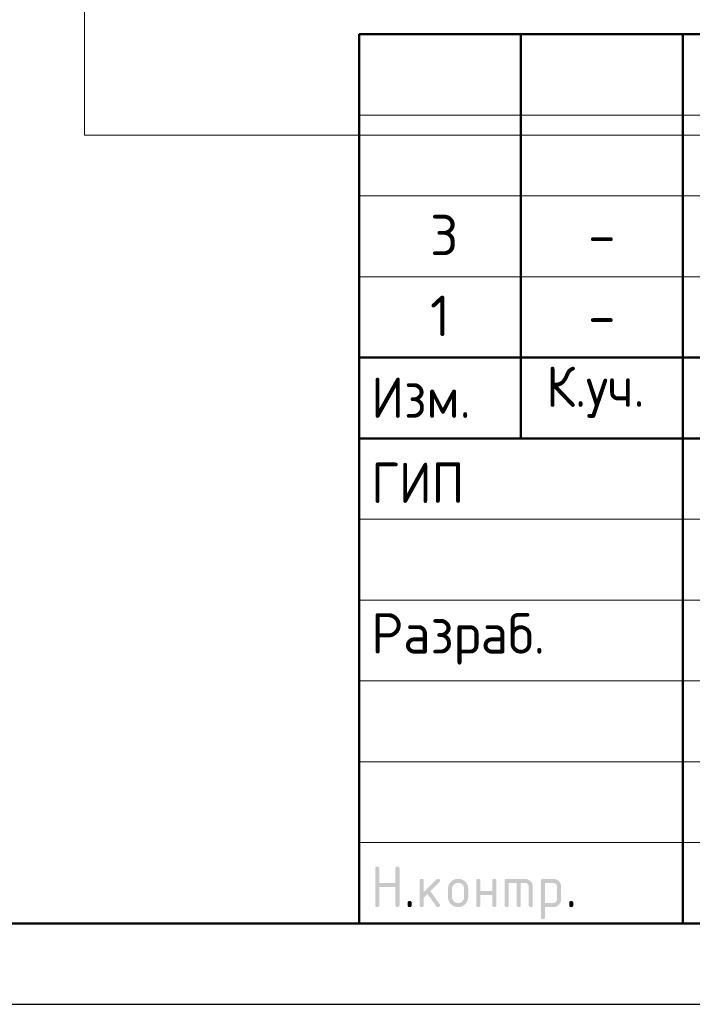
# Model space of a CAD drawing. Header units: millimetres. Extents: x 0 to 42000, y 0 to 29700.
# Tile 2 of 6: x 20900 to 25060, y 0 to 6090. Entities that reach past the tile are written whole.
import ezdxf

# ---------------------------------------------------------------- set-up
doc = ezdxf.new("R2010")
doc.units = ezdxf.units.MM
doc.layers.add('Standard', color=7, linetype='Continuous', lineweight=25)
doc.styles.add('ISOCPEUR', font='txt')

msp = doc.modelspace()

# ---------------------------------------------------------------- hatches: boundary and pattern name
at = {"layer": 'Standard', "linetype": 'Continuous', "lineweight": 25, "transparency": 33554687}
for points in [[(23099.1, 613.8), (23099.1, 838.8), (23099.1, 840.4), (23099.3, 841.7), (23099.5, 843.1), (23099.9, 844.3), (23100.3, 845.4), (23100.8, 846.4), (23101.4, 847.4), (23102.2, 848.2), (23103, 848.9), (23104, 849.5), (23104.9, 850.1), (23106.1, 850.5), (23107.3, 850.9), (23108.7, 851.1), (23110, 851.3), (23111.6, 851.3), (23113.2, 851.3), (23114.5, 851.1), (23115.9, 850.9), (23117.1, 850.5), (23118.3, 850.1), (23119.2, 849.5), (23120.2, 848.9), (23121, 848.2), (23121.8, 847.4), (23122.4, 846.4), (23123, 845.4), (23123.3, 844.3), (23123.7, 843.1), (23123.9, 841.7), (23124.1, 840.4), (23124.1, 838.8), (23124.1, 751.3), (23223.9, 751.3), (23223.9, 838.8), (23223.9, 840.4), (23224, 841.7), (23224.2, 843.1), (23224.6, 844.3), (23225, 845.4), (23225.6, 846.4), (23226.2, 847.4), (23227, 848.2), (23227.8, 848.9), (23228.7, 849.5), (23229.7, 850.1), (23230.9, 850.5), (23232.1, 850.9), (23233.4, 851.1), (23234.8, 851.3), (23236.4, 851.3), (23237.9, 851.3), (23239.3, 851.1), (23240.7, 850.9), (23241.9, 850.5), (23243, 850.1), (23244, 849.5), (23245, 848.9), (23245.8, 848.2), (23246.6, 847.4), (23247.1, 846.4), (23247.7, 845.4), (23248.1, 844.3), (23248.5, 843.1), (23248.7, 841.7), (23248.9, 840.4), (23248.9, 838.8), (23248.9, 613.8), (23248.9, 612.2), (23248.7, 610.9), (23248.5, 609.5), (23248.1, 608.3), (23247.7, 607.1), (23247.1, 606.2), (23246.6, 605.2), (23245.8, 604.4), (23245, 603.6), (23244, 603), (23243, 602.5), (23241.9, 602.1), (23240.7, 601.7), (23239.3, 601.5), (23237.9, 601.3), (23236.4, 601.3), (23234.8, 601.3), (23233.4, 601.5), (23232.1, 601.7), (23230.9, 602.1), (23229.7, 602.5), (23228.7, 603), (23227.8, 603.6), (23227, 604.4), (23226.2, 605.2), (23225.6, 606.2), (23225, 607.1), (23224.6, 608.3), (23224.2, 609.5), (23224, 610.9), (23223.9, 612.2), (23223.9, 613.8), (23223.9, 726.3), (23124.1, 726.3), (23124.1, 613.8), (23124.1, 612.2), (23123.9, 610.9), (23123.7, 609.5), (23123.3, 608.3), (23123, 607.1), (23122.4, 606.2), (23121.8, 605.2), (23121, 604.4), (23120.2, 603.6), (23119.2, 603), (23118.3, 602.5), (23117.1, 602.1), (23115.9, 601.7), (23114.5, 601.5), (23113.2, 601.3), (23111.6, 601.3), (23110, 601.3), (23108.7, 601.5), (23107.3, 601.7), (23106.1, 602.1), (23104.9, 602.5), (23104, 603), (23103, 603.6), (23102.2, 604.4), (23101.4, 605.2), (23100.8, 606.2), (23100.3, 607.1), (23099.9, 608.3), (23099.5, 609.5), (23099.3, 610.9), (23099.1, 612.2)], [(23398.9, 694), (23477.5, 772.6), (23478.4, 773.4), (23479.4, 774.1), (23480.4, 774.8), (23481.5, 775.2), (23482.7, 775.7), (23483.9, 775.9), (23485.1, 776.1), (23486.4, 776.1), (23488, 776.1), (23489.3, 775.9), (23490.7, 775.8), (23491.9, 775.4), (23493.1, 775), (23494, 774.4), (23495, 773.8), (23495.8, 773), (23496.6, 772.2), (23497.1, 771.3), (23497.7, 770.3), (23498.1, 769.1), (23498.5, 767.9), (23498.7, 766.6), (23498.9, 765.2), (23498.9, 763.7), (23498.9, 762.4), (23498.7, 761.3), (23498.4, 760.1), (23498, 759), (23497.5, 757.9), (23496.8, 756.9), (23496.1, 755.9), (23495.1, 754.9), (23440.2, 700.1), (23496.4, 621), (23497.7, 619.3), (23498.3, 617.4), (23498.9, 615.6), (23498.9, 613.6), (23498.9, 612.1), (23498.7, 610.7), (23498.5, 609.4), (23498.1, 608.2), (23497.7, 607), (23497.1, 606.1), (23496.6, 605.1), (23495.8, 604.4), (23495, 603.6), (23494, 603), (23493.1, 602.4), (23491.9, 602.1), (23490.7, 601.7), (23489.3, 601.5), (23488, 601.3), (23486.4, 601.3), (23484.8, 601.3), (23483.3, 601.6), (23481.8, 601.9), (23480.5, 602.6), (23479.2, 603.3), (23478.1, 604.3), (23477, 605.3), (23476, 606.6), (23422.2, 682.1), (23398.9, 658.8), (23398.9, 613.8), (23398.9, 612.2), (23398.7, 610.9), (23398.6, 609.5), (23398.2, 608.3), (23397.8, 607.1), (23397.2, 606.2), (23396.6, 605.2), (23395.8, 604.4), (23395, 603.6), (23394, 603), (23393.1, 602.5), (23391.9, 602.1), (23390.7, 601.7), (23389.4, 601.5), (23388, 601.3), (23386.4, 601.3), (23384.9, 601.3), (23383.5, 601.5), (23382.1, 601.7), (23380.9, 602.1), (23379.8, 602.5), (23378.8, 603), (23377.8, 603.6), (23377, 604.4), (23376.2, 605.2), (23375.7, 606.2), (23375.1, 607.1), (23374.7, 608.3), (23374.3, 609.5), (23374.1, 610.8), (23373.9, 612.2), (23373.9, 613.8), (23373.9, 763.7), (23373.9, 765.2), (23374.1, 766.6), (23374.3, 767.9), (23374.7, 769.1), (23375.1, 770.3), (23375.7, 771.3), (23376.2, 772.2), (23377, 773), (23377.8, 773.8), (23378.8, 774.4), (23379.8, 775), (23380.9, 775.4), (23382.1, 775.8), (23383.5, 775.9), (23384.9, 776.1), (23386.4, 776.1), (23388, 776.1), (23389.4, 775.9), (23390.7, 775.8), (23391.9, 775.4), (23393.1, 775), (23394, 774.4), (23395, 773.8), (23395.8, 773), (23396.6, 772.2), (23397.2, 771.3), (23397.8, 770.3), (23398.2, 769.1), (23398.6, 767.9), (23398.7, 766.6), (23398.9, 765.2), (23398.9, 763.7)], [(23748.7, 676.2), (23748.7, 613.8), (23748.7, 612.2), (23748.5, 610.8), (23748.3, 609.5), (23747.9, 608.3), (23747.5, 607.1), (23746.9, 606.2), (23746.3, 605.2), (23745.5, 604.4), (23744.8, 603.6), (23743.8, 603), (23742.8, 602.5), (23741.6, 602.1), (23740.4, 601.7), (23739.1, 601.5), (23737.7, 601.3), (23736.1, 601.3), (23734.6, 601.3), (23733.2, 601.5), (23731.8, 601.7), (23730.7, 602.1), (23729.5, 602.5), (23728.5, 603), (23727.5, 603.6), (23726.8, 604.4), (23726, 605.2), (23725.4, 606.2), (23724.8, 607.1), (23724.4, 608.3), (23724, 609.5), (23723.8, 610.8), (23723.6, 612.2), (23723.6, 613.8), (23723.6, 763.7), (23723.6, 765.2), (23723.8, 766.6), (23724, 767.9), (23724.4, 769.1), (23724.8, 770.3), (23725.4, 771.3), (23726, 772.2), (23726.8, 773), (23727.5, 773.8), (23728.5, 774.4), (23729.5, 775), (23730.7, 775.4), (23731.8, 775.8), (23733.2, 775.9), (23734.6, 776.1), (23736.1, 776.1), (23737.7, 776.1), (23739.1, 775.9), (23740.4, 775.8), (23741.6, 775.4), (23742.8, 775), (23743.8, 774.4), (23744.8, 773.8), (23745.5, 773), (23746.3, 772.2), (23746.9, 771.3), (23747.5, 770.3), (23747.9, 769.1), (23748.3, 768), (23748.5, 766.6), (23748.7, 765.2), (23748.7, 763.7), (23748.7, 701.2), (23823.3, 701.2), (23823.3, 763.7), (23823.3, 765.2), (23823.5, 766.6), (23823.7, 768), (23824.1, 769.1), (23824.5, 770.3), (23825.1, 771.3), (23825.7, 772.2), (23826.5, 773), (23827.3, 773.8), (23828.2, 774.4), (23829.2, 775), (23830.4, 775.4), (23831.6, 775.8), (23832.9, 775.9), (23834.3, 776.1), (23835.9, 776.1), (23837.4, 776.1), (23838.8, 775.9), (23840.2, 775.8), (23841.3, 775.4), (23842.5, 775), (23843.5, 774.4), (23844.5, 773.8), (23845.3, 773), (23846, 772.2), (23846.6, 771.3), (23847.2, 770.3), (23847.6, 769.1), (23848, 767.9), (23848.2, 766.6), (23848.4, 765.2), (23848.4, 763.7), (23848.4, 613.8), (23848.4, 612.2), (23848.2, 610.8), (23848, 609.5), (23847.6, 608.3), (23847.2, 607.1), (23846.6, 606.2), (23846, 605.2), (23845.3, 604.4), (23844.5, 603.6), (23843.5, 603), (23842.5, 602.5), (23841.3, 602.1), (23840.2, 601.7), (23838.8, 601.5), (23837.4, 601.3), (23835.9, 601.3), (23834.3, 601.3), (23832.9, 601.5), (23831.6, 601.7), (23830.4, 602.1), (23829.2, 602.5), (23828.2, 603), (23827.3, 603.6), (23826.5, 604.4), (23825.7, 605.2), (23825.1, 606.2), (23824.5, 607.1), (23824.1, 608.3), (23823.7, 609.5), (23823.5, 610.8), (23823.3, 612.2), (23823.3, 613.8), (23823.3, 676.2)], [(23911, 776.1), (24023.4, 776.1), (24026, 776.1), (24028.5, 775.9), (24031, 775.7), (24033.4, 775.2), (24035.8, 774.8), (24038.1, 774.1), (24040.4, 773.4), (24042.6, 772.5), (24044.8, 771.6), (24047, 770.5), (24049.1, 769.3), (24051.1, 767.9), (24053.1, 766.6), (24055, 765), (24056.9, 763.4), (24058.8, 761.6), (24060.6, 759.7), (24062.2, 757.8), (24063.8, 755.9), (24065.1, 753.9), (24066.5, 751.9), (24067.6, 749.8), (24068.8, 747.7), (24069.7, 745.4), (24070.6, 743.2), (24071.3, 740.9), (24072, 738.6), (24072.4, 736.2), (24072.9, 733.8), (24073.1, 731.3), (24073.3, 728.8), (24073.3, 726.2), (24073.3, 613.8), (24073.3, 612.2), (24073.1, 610.8), (24072.9, 609.5), (24072.6, 608.3), (24072.2, 607.1), (24071.6, 606.2), (24071, 605.2), (24070.2, 604.4), (24069.4, 603.6), (24068.4, 603), (24067.5, 602.5), (24066.3, 602.1), (24065.1, 601.7), (24063.8, 601.5), (24062.4, 601.3), (24060.8, 601.3), (24059.3, 601.3), (24057.9, 601.5), (24056.5, 601.7), (24055.3, 602.1), (24054.2, 602.5), (24053.2, 603), (24052.2, 603.6), (24051.4, 604.4), (24050.6, 605.2), (24050.1, 606.2), (24049.5, 607.1), (24049.1, 608.3), (24048.7, 609.5), (24048.5, 610.8), (24048.3, 612.2), (24048.3, 613.8), (24048.3, 726.1), (24048.3, 728.8), (24047.8, 731.2), (24047.4, 733.7), (24046.5, 735.9), (24045.6, 738.1), (24044.3, 740.1), (24042.9, 742.1), (24041.1, 743.9), (24039.3, 745.7), (24037.3, 747.1), (24035.3, 748.4), (24033.1, 749.3), (24030.9, 750.2), (24028.4, 750.7), (24026, 751.1), (24023.4, 751.1), (23998.4, 751.1), (23998.4, 613.8), (23998.4, 612.2), (23998.2, 610.8), (23998, 609.5), (23997.7, 608.3), (23997.3, 607.1), (23996.7, 606.2), (23996.1, 605.2), (23995.3, 604.4), (23994.5, 603.6), (23993.5, 603), (23992.6, 602.5), (23991.4, 602.1), (23990.2, 601.7), (23988.8, 601.5), (23987.5, 601.3), (23985.9, 601.3), (23984.3, 601.3), (23983, 601.5), (23981.6, 601.7), (23980.4, 602.1), (23979.3, 602.5), (23978.3, 603), (23977.3, 603.6), (23976.5, 604.4), (23975.7, 605.2), (23975.2, 606.2), (23974.6, 607.1), (23974.2, 608.3), (23973.8, 609.5), (23973.6, 610.8), (23973.4, 612.2), (23973.4, 613.8), (23973.4, 751.1), (23923.5, 751.1), (23923.5, 613.8), (23923.5, 612.2), (23923.3, 610.8), (23923.1, 609.5), (23922.7, 608.3), (23922.4, 607.1), (23921.8, 606.2), (23921.2, 605.2), (23920.4, 604.4), (23919.6, 603.6), (23918.6, 603), (23917.7, 602.5), (23916.5, 602.1), (23915.3, 601.7), (23913.9, 601.5), (23912.6, 601.3), (23911, 601.3), (23909.4, 601.3), (23908.1, 601.5), (23906.7, 601.7), (23905.5, 602.1), (23904.4, 602.5), (23903.4, 603), (23902.4, 603.6), (23901.6, 604.4), (23900.8, 605.2), (23900.2, 606.2), (23899.7, 607.1), (23899.3, 608.3), (23898.9, 609.5), (23898.7, 610.8), (23898.5, 612.2), (23898.5, 613.8), (23898.5, 763.7), (23898.5, 765.2), (23898.7, 766.6), (23898.9, 767.9), (23899.3, 769.1), (23899.6, 770.3), (23900.2, 771.3), (23900.8, 772.2), (23901.6, 773), (23902.4, 773.8), (23903.4, 774.4), (23904.3, 775), (23905.5, 775.4), (23906.7, 775.8), (23908, 775.9), (23909.4, 776.1)], [(23299, 626.3), (23299, 627.9), (23299.2, 629.3), (23299.4, 630.6), (23299.8, 631.8), (23300.2, 633), (23300.8, 634), (23301.3, 634.9), (23302.1, 635.7), (23302.9, 636.5), (23303.9, 637.1), (23304.9, 637.7), (23306, 638.1), (23307.2, 638.5), (23308.6, 638.7), (23309.9, 638.9), (23311.5, 638.9), (23313.1, 638.9), (23314.5, 638.7), (23315.8, 638.5), (23317, 638.1), (23318.2, 637.7), (23319.1, 637.1), (23320.1, 636.5), (23320.9, 635.7), (23321.7, 634.9), (23322.3, 634), (23322.9, 633), (23323.3, 631.8), (23323.6, 630.6), (23323.8, 629.3), (23324, 627.9), (23324, 626.3), (23324, 613.8), (23324, 612.2), (23323.8, 610.9), (23323.6, 609.5), (23323.3, 608.3), (23322.9, 607.2), (23322.3, 606.2), (23321.7, 605.2), (23320.9, 604.4), (23320.1, 603.6), (23319.1, 603), (23318.2, 602.5), (23317, 602.1), (23315.8, 601.7), (23314.5, 601.5), (23313.1, 601.3), (23311.5, 601.3), (23309.9, 601.3), (23308.6, 601.5), (23307.2, 601.7), (23306, 602.1), (23304.9, 602.5), (23303.9, 603), (23302.9, 603.6), (23302.1, 604.4), (23301.3, 605.2), (23300.8, 606.2), (23300.2, 607.2), (23299.8, 608.3), (23299.4, 609.5), (23299.2, 610.9), (23299, 612.2), (23299, 613.8)], [(24298.3, 626.3), (24298.3, 627.9), (24298.5, 629.3), (24298.7, 630.6), (24299.1, 631.8), (24299.5, 633), (24300.1, 634), (24300.6, 634.9), (24301.4, 635.7), (24302.2, 636.5), (24303.2, 637.1), (24304.2, 637.7), (24305.3, 638.1), (24306.5, 638.5), (24307.9, 638.7), (24309.3, 638.9), (24310.8, 638.9), (24312.4, 638.9), (24313.8, 638.7), (24315.1, 638.5), (24316.3, 638.1), (24317.5, 637.7), (24318.5, 637.1), (24319.4, 636.5), (24320.2, 635.7), (24321, 634.9), (24321.6, 634), (24322.2, 633), (24322.6, 631.8), (24323, 630.6), (24323.2, 629.3), (24323.3, 627.9), (24323.3, 626.3), (24323.3, 613.8), (24323.3, 612.2), (24323.2, 610.9), (24323, 609.5), (24322.6, 608.3), (24322.2, 607.2), (24321.6, 606.2), (24321, 605.2), (24320.2, 604.4), (24319.4, 603.6), (24318.5, 603), (24317.5, 602.5), (24316.3, 602.1), (24315.1, 601.7), (24313.8, 601.5), (24312.4, 601.3), (24310.8, 601.3), (24309.3, 601.3), (24307.9, 601.5), (24306.5, 601.7), (24305.3, 602.1), (24304.2, 602.5), (24303.2, 603), (24302.2, 603.6), (24301.4, 604.4), (24300.6, 605.2), (24300.1, 606.2), (24299.5, 607.2), (24299.1, 608.3), (24298.7, 609.5), (24298.5, 610.9), (24298.3, 612.2), (24298.3, 613.8)]]:
    msp.add_hatch(color=7, dxfattribs=at).paths.add_polyline_path(points, flags=16)
h = msp.add_hatch(color=7, dxfattribs=at)
h.paths.add_polyline_path([(23548.8, 663.7), (23548.8, 713.7), (23548.8, 716.9), (23549, 720.1), (23549.3, 723.2), (23549.9, 726.2), (23550.5, 729.2), (23551.3, 732.1), (23552.2, 734.9), (23553.3, 737.7), (23554.5, 740.5), (23555.9, 743.1), (23557.3, 745.8), (23559, 748.3), (23560.7, 750.8), (23562.7, 753.2), (23564.7, 755.6), (23567, 757.9), (23569.3, 760.2), (23571.7, 762.2), (23574.1, 764.2), (23576.6, 765.9), (23579.1, 767.6), (23581.8, 769), (23584.4, 770.4), (23587.2, 771.6), (23589.9, 772.7), (23592.8, 773.6), (23595.7, 774.4), (23598.7, 775), (23601.7, 775.6), (23604.8, 775.9), (23607.9, 776.1), (23611.1, 776.1), (23614.4, 776.1), (23617.6, 775.9), (23620.7, 775.6), (23623.8, 775), (23626.8, 774.5), (23629.7, 773.6), (23632.6, 772.8), (23635.4, 771.6), (23638.1, 770.5), (23640.8, 769.1), (23643.4, 767.7), (23645.9, 766), (23648.4, 764.3), (23650.8, 762.3), (23653.2, 760.3), (23655.5, 758.1), (23657.7, 755.8), (23659.7, 753.4), (23661.7, 751), (23663.4, 748.5), (23665.1, 746), (23666.5, 743.4), (23667.9, 740.7), (23669, 737.9), (23670.1, 735.2), (23671, 732.3), (23671.8, 729.4), (23672.4, 726.3), (23673, 723.3), (23673.2, 720.1), (23673.5, 717), (23673.5, 713.7), (23673.5, 663.7), (23673.5, 660.5), (23673.2, 657.4), (23673, 654.2), (23672.4, 651.2), (23671.8, 648.2), (23671, 645.4), (23670.1, 642.5), (23669, 639.7), (23667.8, 637), (23666.4, 634.3), (23665, 631.7), (23663.3, 629.2), (23661.6, 626.6), (23659.6, 624.2), (23657.6, 621.8), (23655.3, 619.5), (23653, 617.3), (23650.6, 615.3), (23648.2, 613.3), (23645.7, 611.6), (23643.2, 609.8), (23640.5, 608.4), (23637.9, 607), (23635.1, 605.9), (23632.4, 604.7), (23629.5, 603.9), (23626.6, 603), (23623.6, 602.4), (23620.6, 601.9), (23617.5, 601.6), (23614.4, 601.3), (23611.1, 601.3), (23607.9, 601.3), (23604.8, 601.6), (23601.7, 601.9), (23598.7, 602.4), (23595.7, 603), (23592.8, 603.9), (23589.9, 604.7), (23587.2, 605.9), (23584.4, 607), (23581.8, 608.4), (23579.1, 609.8), (23576.6, 611.6), (23574.1, 613.3), (23571.7, 615.3), (23569.3, 617.3), (23567, 619.5), (23564.7, 621.8), (23562.7, 624.2), (23560.7, 626.6), (23559, 629.2), (23557.3, 631.7), (23555.9, 634.3), (23554.5, 637), (23553.3, 639.7), (23552.2, 642.5), (23551.3, 645.4), (23550.5, 648.2), (23549.9, 651.2), (23549.3, 654.2), (23549, 657.4), (23548.8, 660.5)], flags=16)
h.paths.add_polyline_path([(23648.5, 663.8), (23648.5, 713.8), (23648.5, 717.7), (23647.8, 721.3), (23647.1, 724.9), (23645.7, 728.2), (23644.4, 731.5), (23642.3, 734.5), (23640.3, 737.6), (23637.5, 740.3), (23634.8, 743.1), (23631.8, 745.1), (23628.8, 747.2), (23625.5, 748.5), (23622.2, 749.9), (23618.6, 750.6), (23615, 751.3), (23611.1, 751.3), (23607.3, 751.3), (23603.7, 750.6), (23600.1, 749.9), (23596.8, 748.5), (23593.5, 747.2), (23590.5, 745.1), (23587.5, 743.1), (23584.7, 740.3), (23582, 737.6), (23580, 734.5), (23577.9, 731.5), (23576.5, 728.2), (23575.2, 724.9), (23574.5, 721.3), (23573.8, 717.7), (23573.8, 713.8), (23573.8, 663.8), (23573.8, 659.9), (23574.5, 656.3), (23575.2, 652.6), (23576.5, 649.3), (23577.9, 646), (23579.9, 643), (23581.9, 639.9), (23584.6, 637.2), (23587.4, 634.5), (23590.4, 632.5), (23593.4, 630.4), (23596.7, 629.1), (23600, 627.7), (23603.6, 627), (23607.2, 626.3), (23611.1, 626.3), (23615, 626.3), (23618.6, 627), (23622.2, 627.7), (23625.5, 629.1), (23628.8, 630.4), (23631.8, 632.5), (23634.8, 634.6), (23637.5, 637.3), (23640.3, 640.1), (23642.3, 643.1), (23644.4, 646.1), (23645.7, 649.4), (23647.1, 652.7), (23647.8, 656.3), (23648.5, 659.9)])
h = msp.add_hatch(color=7, dxfattribs=at)
h.paths.add_polyline_path([(24123.4, 763.7), (24123.4, 765.2), (24123.6, 766.6), (24123.8, 768), (24124.2, 769.1), (24124.6, 770.3), (24125.2, 771.3), (24125.8, 772.2), (24126.6, 773), (24127.3, 773.8), (24128.3, 774.4), (24129.3, 775), (24130.5, 775.4), (24131.6, 775.8), (24133, 775.9), (24134.4, 776.1), (24135.9, 776.1), (24198.3, 776.1), (24200.9, 776.1), (24203.4, 775.9), (24206, 775.7), (24208.4, 775.2), (24210.8, 774.8), (24213.1, 774.1), (24215.4, 773.4), (24217.7, 772.5), (24219.9, 771.6), (24222, 770.5), (24224.1, 769.4), (24226.1, 768), (24228.1, 766.7), (24230, 765.1), (24231.9, 763.5), (24233.7, 761.7), (24235.5, 759.9), (24237.1, 757.9), (24238.7, 756), (24240.1, 754), (24241.4, 752), (24242.6, 749.9), (24243.7, 747.8), (24244.6, 745.6), (24245.5, 743.3), (24246.2, 741), (24246.8, 738.7), (24247.3, 736.3), (24247.7, 733.9), (24248, 731.3), (24248.2, 728.8), (24248.2, 726.2), (24248.2, 651.2), (24248.2, 648.6), (24248, 646.1), (24247.7, 643.6), (24247.3, 641.2), (24246.8, 638.8), (24246.2, 636.5), (24245.5, 634.2), (24244.6, 632), (24243.7, 629.8), (24242.6, 627.7), (24241.4, 625.6), (24240.1, 623.5), (24238.7, 621.5), (24237.1, 619.6), (24235.6, 617.7), (24233.8, 615.9), (24232, 614), (24230, 612.4), (24228.1, 610.8), (24226.1, 609.5), (24224.1, 608.1), (24222, 607), (24219.9, 605.8), (24217.7, 604.9), (24215.5, 604), (24213.1, 603.3), (24210.8, 602.6), (24208.4, 602.2), (24206, 601.7), (24203.5, 601.5), (24201, 601.3), (24198.3, 601.3), (24148.5, 601.3), (24148.5, 538.9), (24148.5, 537.3), (24148.3, 535.9), (24148.1, 534.6), (24147.7, 533.4), (24147.3, 532.2), (24146.7, 531.3), (24146.1, 530.3), (24145.4, 529.5), (24144.6, 528.7), (24143.6, 528.1), (24142.6, 527.6), (24141.4, 527.2), (24140.3, 526.8), (24138.9, 526.6), (24137.5, 526.4), (24136, 526.4), (24134.4, 526.4), (24133, 526.6), (24131.6, 526.8), (24130.5, 527.2), (24129.3, 527.6), (24128.3, 528.1), (24127.3, 528.7), (24126.6, 529.5), (24125.8, 530.3), (24125.2, 531.3), (24124.6, 532.2), (24124.2, 533.4), (24123.8, 534.6), (24123.6, 535.9), (24123.4, 537.3), (24123.4, 538.9)], flags=16)
h.paths.add_polyline_path([(24148.5, 751.1), (24148.5, 626.3), (24198.3, 626.3), (24200.9, 626.3), (24203.3, 626.8), (24205.7, 627.2), (24207.9, 628.2), (24210.1, 629.1), (24212.1, 630.4), (24214.1, 631.8), (24215.9, 633.6), (24217.7, 635.4), (24219.1, 637.4), (24220.4, 639.5), (24221.3, 641.7), (24222.3, 643.9), (24222.7, 646.3), (24223.2, 648.7), (24223.2, 651.3), (24223.2, 726.1), (24223.2, 728.8), (24222.7, 731.2), (24222.3, 733.7), (24221.4, 735.9), (24220.5, 738.1), (24219.1, 740.1), (24217.8, 742.1), (24216, 743.9), (24214.2, 745.7), (24212.2, 747.1), (24210.2, 748.4), (24208, 749.3), (24205.8, 750.2), (24203.3, 750.7), (24200.9, 751.1), (24198.3, 751.1)])

# ---------------------------------------------------------------- linework, layer by layer
at = {"layer": 'Standard', "color": 7, "linetype": 'Continuous', "lineweight": 50, "transparency": 33554687}
for p, q in [((23000, 500), (23000, 6000)), ((23000, 6000), (41500, 6000)), ((24000, 3500), (24000, 6000)), ((25000, 500), (25000, 6000)), ((23000, 4000), (29500, 4000)), ((23000, 4000), (29500, 4000)), ((23000, 3500), (29500, 3500)), ((23000, 3500), (29500, 3500))]:
    msp.add_line(p, q, dxfattribs=at)
at = {"layer": 'Standard', "color": 7, "linetype": 'Continuous', "lineweight": 13, "transparency": 33554687}
for p, q in [((23000, 5500), (29500, 5500)), ((23000, 5000), (29500, 5000)), ((23000, 4500), (29500, 4500)), ((23000, 3000), (29500, 3000)), ((23000, 2500), (29500, 2500)), ((23000, 2500), (29500, 2500)), ((23000, 2000), (29500, 2000)), ((23000, 2000), (29500, 2000)), ((23000, 1500), (29500, 1500)), ((23000, 1000), (29500, 1000))]:
    msp.add_line(p, q, dxfattribs=at)
at = {"layer": 'Standard', "color": 7, "linetype": 'Continuous', "lineweight": 25, "transparency": 33554687}
msp.add_line((23000, 500), (41500, 500), dxfattribs=at)
msp.add_line((23000, 500), (41500, 500), dxfattribs=at)
msp.add_line((23000, 500), (41500, 500), dxfattribs=at)
msp.add_lwpolyline([(0, 0), (42000, 0), (42000, 29700), (0, 29700), (0, 0)], close=True, dxfattribs=at)
at = {"layer": 'Standard', "color": 7, "linetype": 'Continuous', "lineweight": 50, "transparency": 33554687}
msp.add_lwpolyline([(2000, 29200), (41500, 29200), (41500, 500), (2000, 500), (2000, 29200)], close=True, dxfattribs=at)
at = {"layer": 'Standard', "color": 7, "linetype": 'Continuous', "lineweight": 25, "transparency": 33554687}
for points in [[(41500, 29200), (2000, 29200), (2000, 500), (41500, 500), (41500, 29200)], [(41500, 6000), (23000, 6000), (23000, 500), (41500, 500), (41500, 6000)]]:
    msp.add_lwpolyline(points, dxfattribs=at)
at = {"layer": 'Standard', "color": 7, "linetype": 'Continuous', "lineweight": 13, "transparency": 33554687}
for points in [[(40508.7, 26700), (21300, 26700), (21300, 5375.9), (40508.7, 5375.9), (40508.7, 26700)], [(41500, 500), (23000, 500), (23000, 6000), (41500, 6000), (41500, 500)]]:
    msp.add_lwpolyline(points, dxfattribs=at)

# ---------------------------------------------------------------- texts
at = {"layer": 'Standard', "color": 7, "linetype": 'Continuous', "lineweight": 13, "transparency": 33554687, "char_height": 250, "style": 'ISOCPEUR'}
for s, insert, width, attachment_point in [('\\A1;{\\fISOCPEUR|i0|b0;\\H250.000000;\\W1.000000;\\C7;3}\\P', (23437.5, 4758.3), 272.222, 4), ('\\A1;{\\fISOCPEUR|i0|b0;\\H250.000000;\\W1.000000;\\C7;-}\\P', (24500, 4758.3), 272.222, 5), ('\\A1;{\\fISOCPEUR|i0|b0;\\H250.000000;\\W1.000000;\\C7;1}\\P', (23437.5, 4258.3), 194.444, 4), ('\\A1;{\\fISOCPEUR|i0|b0;\\H250.000000;\\W1.000000;\\C7;-}\\P', (24500, 4258.3), 272.222, 5)]:
    msp.add_mtext(s, dxfattribs=dict(at, insert=insert, width=width, attachment_point=attachment_point))
at = {"layer": 'Standard', "color": 7, "linetype": 'Continuous', "lineweight": 25, "transparency": 33554687, "char_height": 250, "attachment_point": 7, "style": 'ISOCPEUR'}
for s, insert, width in [('\\W0.93;Изм.', (23074, 3627.5), 752.883), ('\\W0.93;К.уч.', (24156, 3627.5), 816.012), ('\\W0.92;ГИП', (23074, 3101.3), 689.604), ('\\W0.96;Разраб.', (23074, 2101.3), 1306.549)]:
    msp.add_mtext(s, dxfattribs=dict(at, insert=insert, width=width))

doc.saveas('drawing.dxf')
